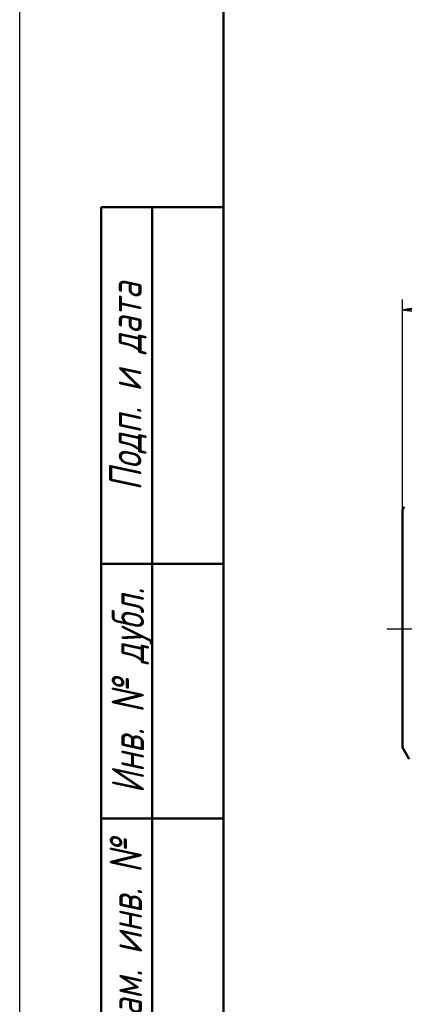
# Model space of a CAD drawing. Header units: millimetres. Extents: x -121 to 738, y -69 to 356.
# Tile 2 of 21: x 0 to 38, y 72 to 168. Entities that reach past the tile are written whole.
import ezdxf
from ezdxf.enums import TextEntityAlignment as Align

# ---------------------------------------------------------------- set-up
doc = ezdxf.new("R2010")
doc.units = ezdxf.units.MM
doc.linetypes.add('CHAIN', pattern=[0.7087, 0.4724, -0.0591, 0.1181, -0.0591])
for name, color, linetype, lineweight in [('Видимый контур (ГОСТ)', 7, 'Continuous', 50), ('Кромка (ГОСТ)', 7, 'Continuous', 50), ('Обозначение (ГОСТ)', 7, 'Continuous', 25), ('Осевая линия (ГОСТ)', 7, 'Continuous', 25), ('Размер (ГОСТ)', 7, 'Continuous', 25), ('Эскизная геометрия (ГОСТ)', 7, 'Continuous', 50)]:
    doc.layers.add(name, color=color, linetype=linetype, lineweight=lineweight)
doc.styles.get("Standard").update_dxf_attribs({"font": 'GOST Common Italic.ttf'})
doc.styles.add('Альтернативный текст (ГОСТ)', font='txt', dxfattribs={"width": 0.8})
doc.styles.add('Обычный текст (ГОСТ)', font='GOST Common Italic.ttf')
doc.dimstyles.new('Обычный (ГОСТ)', dxfattribs={"dimtxt": 3.5, "dimasz": 3.5, "dimexe": 1, "dimexo": 0, "dimgap": 0.5, "dimtad": 1, "dimrnd": 1e-08, "dimtxsty": 'Обычный текст (ГОСТ)', "dimblk": 'Filled-1', "dimcen": 0.09, "dimdle": 15, "dimclrd": 256, "dimclre": 256, "dimclrt": 256, "dimazin": 2, "dimtfac": 0.714286, "dimtdec": 3, "dimtmove": 0, "dimatfit": 3, "dimfxl": 1, "dimtolj": 1, "dimlwd": 25, "dimlwe": 25, "dimarcsym": 0})

# ---------------------------------------------------------------- blocks, each defined once
blk = doc.blocks.new('ГОСТ - Доп. графы 1')
at = {"layer": 'Эскизная геометрия (ГОСТ)'}
for p, q in [((-12, 0), (-12, 145)), ((-12, 145), (0, 145)), ((-7, 145), (-7, 0)), ((-12, 110), (-7, 110)), ((-7, 110), (0, 110)), ((-12, 85), (-7, 85)), ((-7, 85), (0, 85))]:
    blk.add_line(p, q, dxfattribs=at)
at = {"layer": 'Обозначение (ГОСТ)', "char_height": 3.17, "attachment_point": 5, "rotation": 90, "style": 'Альтернативный текст (ГОСТ)'}
for s, insert, width in [('\\fGOST Common|b0|i1;\\H3.1700;Подп. и дата', (-9.373, 127.414), 34.76787), ('\\fGOST Common|b0|i1;\\H3.1700;Инв. № дубл.', (-8.947, 97.547), 24.84382), ('\\fGOST Common|b0|i1;\\H3.1700;Взам. инв. №', (-9.575, 72.532), 24.86686)]:
    blk.add_mtext(s, dxfattribs=dict(at, insert=insert, width=width))
at = {"layer": 'Обозначение (ГОСТ)', "lineweight": 30, "width": 0.8, "flags": 17}
for tag, p in [('Подп._и_дата_2', (-3.532, 127.511)), ('Инв._номер_дубликата', (-3.406, 97.466)), ('Взамен_инв._номера', (-3.46, 72.529)), ('Подп._и_дата_1', (-3.422, 42.352)), ('ИНВЕНТАРНЫЙ_НОМЕР', (-3.329, 12.683))]:
    blk.add_attdef(tag, text='', height=3.17, rotation=90, dxfattribs=at).set_placement(p, align=Align.MIDDLE_CENTER)
blk = doc.blocks.new('Рамки ГОСТ_ граница 297x210')
at = {"layer": 'Кромка (ГОСТ)', "lineweight": 25}
blk.add_line((0, 0), (0, 297), dxfattribs=at)
at = {"layer": 'Кромка (ГОСТ)'}
blk.add_line((20, 292), (20, 5), dxfattribs=at)
blk = doc.blocks.new('Filled-1')
at = {"color": 0}
for p, q in [((0, 0), (-1, 0.143)), ((-1, 0.143), (-1, -0.143)), ((-1, 0), (0, 0)), ((-1, -0.143), (0, 0))]:
    blk.add_line(p, q, dxfattribs=at)
at = {"color": 0, "flags": 128}
blk.add_lwpolyline([(-1, -0.143), (0, 0), (-1, 0.143), (-1, -0.143)], dxfattribs=at)
at = {"color": 0}
blk.add_solid([(-1, -0.143), (0, 0), (-1, 0.143), (-1, -0.143)], dxfattribs=at)
blk = doc.blocks.new('*D12')
at = {"layer": 'Defpoints', "color": 0, "linetype": 'Continuous', "transparency": 16777216}
for p in [(112.331, 139.933), (37.581, 120.285), (112.331, 108.615)]:
    blk.add_point(p, dxfattribs=at)
at = {"layer": 'Размер (ГОСТ)', "linetype": 'Continuous', "lineweight": 25, "transparency": 16777216}
for p, q in [((37.581, 120.285), (37.581, 140.933)), ((112.331, 108.615), (112.331, 140.933)), ((41.081, 139.933), (108.831, 139.933))]:
    blk.add_line(p, q, dxfattribs=at)
at = {"layer": 'Размер (ГОСТ)', "linetype": 'Continuous', "lineweight": 25, "transparency": 16777216, "xscale": 3.5, "yscale": 3.5, "zscale": 3.5, "rotation": 180}
blk.add_blockref('Filled-1', (37.581, 139.933), dxfattribs=at)
at = {"layer": 'Размер (ГОСТ)', "linetype": 'Continuous', "lineweight": 25, "transparency": 16777216, "xscale": 3.5, "yscale": 3.5, "zscale": 3.5}
blk.add_blockref('Filled-1', (112.331, 139.933), dxfattribs=at)
at = {"layer": 'Размер (ГОСТ)', "linetype": 'Continuous', "lineweight": 25, "transparency": 16777216, "insert": (69.461, 144.633), "char_height": 3.5, "attachment_point": 1, "style": 'Обычный текст (ГОСТ)'}
blk.add_mtext('\\A1;74,75', dxfattribs=at)

msp = doc.modelspace()

# ---------------------------------------------------------------- linework, layer by layer
at = {"layer": 'Видимый контур (ГОСТ)'}
for p, q in [((37.581, 120.285), (37.762, 120.598)), ((37.581, 120.285), (37.581, 96.945)), ((37.581, 96.945), (38.24, 95.805))]:
    msp.add_line(p, q, dxfattribs=at)
at = {"layer": 'Осевая линия (ГОСТ)', "linetype": 'CHAIN', "ltscale": 11.993792}
msp.add_line((36.05, 108.615), (78.081, 108.615), dxfattribs=at)

# ---------------------------------------------------------------- block references
for name, p in [('Рамки ГОСТ_ граница 297x210', (0, 0)), ('ГОСТ - Доп. графы 1', (20, 5))]:
    msp.add_blockref(name, p)

# ---------------------------------------------------------------- dimensions: what is measured, and where the dimension line sits
at = {"layer": 'Размер (ГОСТ)', "linetype": 'Continuous', "lineweight": 25}
dim = msp.add_linear_dim(base=(112.331, 139.933), p1=(37.581, 120.285), p2=(112.331, 108.615), angle=180, dimstyle='Обычный (ГОСТ)', override={"dimgap": 0.5, "dimdec": 2, "dimtol": 0, "dimlim": 0, "dimtp": 0, "dimtm": 0, "dimtdec": 3, "dimtofl": 0, "dimatfit": 1}, dxfattribs=at)
dim.commit()
dim.dimension.update_dxf_attribs({"geometry": '*D12', "text_midpoint": (74.956, 139.933), "dimtype": 160})

doc.saveas('drawing.dxf')
